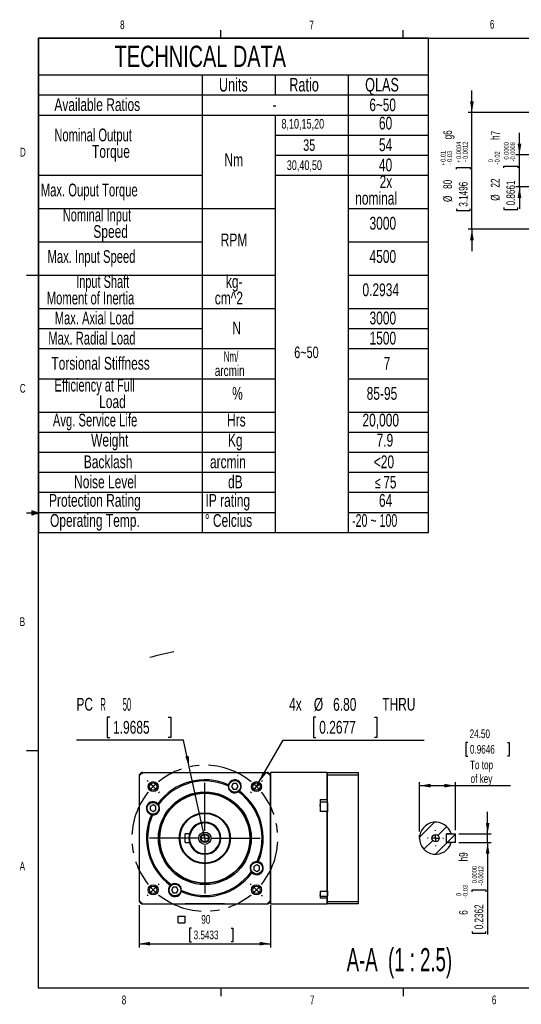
# Model space of a CAD drawing. Extents: x 11 to 421, y 5 to 275.
# Tile 1 of 10: x 11 to 148, y 6 to 275. Entities that reach past the tile are written whole.
import ezdxf
from ezdxf.enums import TextEntityAlignment as Align

# ---------------------------------------------------------------- set-up
doc = ezdxf.new("R2010")
doc.units = 0
doc.linetypes.add('CENTERX2', pattern=[20.32, 12.7, -2.54, 2.54, -2.54])
doc.layers.get('0').update_dxf_attribs({"linetype": 'CONTINUOUS'})
doc.dimstyles.new('SLDDIMSTYLE0', dxfattribs={"dimtxt": 3.5, "dimasz": 3, "dimexe": 0, "dimexo": 0.0625, "dimgap": 0.875, "dimtad": 0, "dimtih": 1, "dimtoh": 1, "dimlfac": 2.5, "dimrnd": 1e-09, "dimzin": 4, "dimblk1": 'NONE', "dimsah": 1, "dimcen": 0, "dimazin": 3, "dimtfac": 1, "dimtmove": 0, "dimatfit": 3})
doc.dimstyles.new('SLDDIMSTYLE1', dxfattribs={"dimtxt": 2.38125, "dimasz": 3, "dimexe": 0, "dimexo": 0.0625, "dimgap": 0.595313, "dimtad": 1, "dimlfac": 2.5, "dimrnd": 1e-09, "dimzin": 12, "dimsah": 1, "dimcen": 0.09, "dimazin": 3, "dimtfac": 1, "dimtofl": 0, "dimtmove": 0, "dimatfit": 3})
doc.dimstyles.new('SLDDIMSTYLE2', dxfattribs={"dimtxt": 3.5, "dimasz": 3, "dimexe": 0, "dimexo": 0.0625, "dimgap": 0.875, "dimtad": 0, "dimtih": 1, "dimtoh": 1, "dimlfac": 2.5, "dimrnd": 1e-09, "dimzin": 12, "dimsah": 1, "dimcen": 0, "dimazin": 3, "dimtfac": 1, "dimtofl": 0, "dimtmove": 0, "dimatfit": 3})
doc.dimstyles.new('SLDDIMSTYLE6', dxfattribs={"dimtxt": 2.38125, "dimasz": 3, "dimexe": 0, "dimexo": 0.0625, "dimgap": 0.595313, "dimtad": 1, "dimlfac": 2.5, "dimrnd": 1e-09, "dimzin": 12, "dimsah": 1, "dimcen": 0.09, "dimazin": 3, "dimtol": 1, "dimtm": 0.02, "dimtfac": 1, "dimtmove": 0, "dimatfit": 3})
doc.dimstyles.new('SLDDIMSTYLE7', dxfattribs={"dimtxt": 2.38125, "dimasz": 3, "dimexe": 0, "dimexo": 0.0625, "dimgap": 0.595313, "dimtad": 1, "dimlfac": 2.5, "dimrnd": 1e-09, "dimzin": 12, "dimsah": 1, "dimcen": 0.09, "dimazin": 3, "dimtol": 1, "dimtp": 0.01, "dimtm": 0.03, "dimtfac": 1, "dimtmove": 0, "dimatfit": 3})
doc.dimstyles.new('SLDDIMSTYLE8', dxfattribs={"dimtxt": 2.38125, "dimasz": 3, "dimexe": 0, "dimexo": 0.0625, "dimgap": 0.595313, "dimtad": 1, "dimlfac": 2.5, "dimrnd": 1e-09, "dimzin": 4, "dimsah": 1, "dimcen": 0.09, "dimazin": 3, "dimtfac": 1, "dimtofl": 0, "dimtmove": 0, "dimatfit": 3})
doc.dimstyles.new('SLDDIMSTYLE9', dxfattribs={"dimtxt": 2.38125, "dimasz": 3, "dimexe": 0, "dimexo": 0.0625, "dimgap": 0.595313, "dimtad": 1, "dimlfac": 2.5, "dimrnd": 1e-09, "dimzin": 12, "dimsah": 1, "dimcen": 0.09, "dimazin": 3, "dimtol": 1, "dimtm": 0.03, "dimtfac": 1, "dimtmove": 0, "dimatfit": 3})

# ---------------------------------------------------------------- blocks, each defined once
blk = doc.blocks.new('SW_TABLEANNOTATION_0')
at = {"color": 0, "linetype": 'CONTINUOUS'}
for p, q in [((0, 0), (0, -135.4)), ((106.88, 0), (0, 0)), ((106.88, -135.4), (106.88, 0)), ((0, -10), (106.88, -10)), ((44.88, -10), (44.88, -135.4)), ((64.88, -10), (64.88, -15.53)), ((84.88, -10), (84.88, -135.4)), ((0, -15.53), (106.88, -15.53)), ((0, -21.03), (106.88, -21.03)), ((64.88, -21.03), (64.88, -135.4)), ((64.88, -26.53), (106.88, -26.53)), ((64.88, -32.05), (106.88, -32.05)), ((0, -37.55), (44.88, -37.55)), ((64.88, -37.55), (106.88, -37.55)), ((0, -46.66), (64.88, -46.66)), ((84.88, -46.66), (106.88, -46.66)), ((0, -55.77), (44.88, -55.77)), ((84.88, -55.77), (106.88, -55.77)), ((0, -64.89), (64.88, -64.89)), ((84.88, -64.89), (106.88, -64.89)), ((0, -74), (64.88, -74)), ((84.88, -74), (106.88, -74)), ((0, -79.5), (44.88, -79.5)), ((84.88, -79.5), (106.88, -79.5)), ((0, -85.02), (64.88, -85.02)), ((84.88, -85.02), (106.88, -85.02)), ((0, -93.28), (64.88, -93.28)), ((84.88, -93.28), (106.88, -93.28)), ((0, -102.4), (64.88, -102.4)), ((84.88, -102.4), (106.88, -102.4)), ((0, -107.9), (64.88, -107.9)), ((84.88, -107.9), (106.88, -107.9)), ((0, -113.4), (64.88, -113.4)), ((84.88, -113.4), (106.88, -113.4)), ((0, -118.9), (64.88, -118.9)), ((84.88, -118.9), (106.88, -118.9)), ((0, -124.4), (64.88, -124.4)), ((84.88, -124.4), (106.88, -124.4)), ((0, -129.9), (64.88, -129.9)), ((84.88, -129.9), (106.88, -129.9)), ((0, -135.4), (106.88, -135.4))]:
    blk.add_line(p, q, dxfattribs=at)
for s, height, width, p in [('TECHNICAL DATA', 5.8208, 0.7, (20.89, -9.6)), ('Units', 3.704, 0.7, (49.45, -15.69)), ('Ratio', 3.704, 0.7, (68.73, -15.69)), ('QLAS', 3.704, 0.7, (89.51, -15.69)), ('Available Ratios', 3.5, 0.7, (4.37, -20.97)), ('-', 3.5, 0.7, (64.1, -20.97)), ('6~50', 3.44, 0.7, (90.68, -21)), ('60', 3.5, 0.7, (93.29, -26.04)), ('8,10,15,20', 2.646, 0.7, (66.57, -25.54)), ('Nominal Output ', 3.5, 0.653333, (4.36, -29.29)), ('Torque', 3.5, 0.7, (14.69, -33.81)), ('35', 3.175, 0.7, (72.53, -31.8)), ('54', 3.5, 0.7, (93.29, -31.98)), ('Nm', 3.5, 0.7, (50.97, -36.11)), ('30,40,50', 2.646, 0.7, (68.04, -36.89)), ('40', 3.5, 0.7, (93.29, -37.5)), ('2x ', 3.5, 0.7, (93.47, -42.11)), ('Max. Ouput Torque', 3.5, 0.658824, (0.64, -44.37)), ('nominal', 3.5, 0.7, (86.79, -46.63)), ('Nominal Input ', 3.5, 0.65, (6.65, -51.22)), ('Speed', 3.5, 0.7, (15.05, -55.74)), ('3000', 3.5, 0.7, (90.71, -53.48)), ('RPM', 3.5, 0.7, (49.94, -58.04)), ('Max. Input Speed', 3.5, 0.65625, (2.5, -62.59)), ('4500', 3.5, 0.7, (90.71, -62.59)), ('Input Shaft ', 3.5, 0.641667, (10.34, -69.44)), ('kg-', 3.5, 0.7, (51.36, -69.44)), ('0.2934', 3.5, 0.7, (88.77, -71.7)), ('Moment of Inertia', 3.5, 0.658824, (2.28, -73.97)), ('cm^ 2', 3.5, 0.7, (48.32, -73.97)), ('Max. Axial Load', 3.5, 0.653333, (4.47, -79.44)), ('3000', 3.5, 0.7, (90.71, -79.44)), ('N', 3.5, 0.7, (53.15, -82.21)), ('Max. Radial Load', 3.5, 0.65625, (2.7, -84.96)), ('1500', 3.5, 0.7, (90.71, -84.96)), ('Nm/  ', 2.91, 0.56, (50.78, -89.52)), ('6~50', 3.175, 0.7, (70.08, -88.59)), ('Torsional Stiffness', 3.5, 0.7, (3.55, -91.85)), ('7', 3.5, 0.7, (94.59, -91.85)), ('arcmin', 2.91, 0.7, (48.32, -93.4)), ('Efficiency at Full ', 3.5, 0.644737, (4.42, -97.84)), ('%', 3.5, 0.7, (53.07, -100.1)), ('85-95', 3.5, 0.7, (89.93, -100.1)), ('Load', 3.5, 0.7, (16.64, -102.37)), ('Avg. Service Life', 3.5, 0.658824, (3.95, -107.41)), ('Hrs', 3.5, 0.7, (51.68, -107.41)), ('20,000', 3.5, 0.7, (88.77, -107.41)), ('Weight', 3.5, 0.7, (14.43, -112.91)), ('Kg', 3.5, 0.7, (51.93, -112.91)), ('7.9', 3.5, 0.7, (92.65, -112.91)), ('Backlash', 3.5, 0.7, (12.44, -118.84)), ('arcmin', 3.5, 0.7, (47, -118.84)), ('<20', 3.5, 0.7, (91.88, -118.84)), ('Noise Level', 3.5, 0.7, (9.78, -124.34)), ('dB', 3.5, 0.7, (51.94, -124.34)), ('≤', 3.17, 0.7, (92.18, -124.26)), ('75', 3.44, 0.7, (94.5, -124.37)), ('Protection Rating', 3.5, 0.7, (2.9, -129.41)), ('IP rating', 3.5, 0.7, (45.78, -129.41)), ('64', 3.5, 0.7, (93.29, -129.41)), ('Operating Temp.', 3.5, 0.7, (3.18, -134.91)), ('%%d', 3.5, 0.7, (45.59, -134.91)), ('Celcius', 3.5, 0.7, (47.81, -134.91)), ('-20 ~ 100', 3.5, 0.622222, (85.93, -134.91))]:
    blk.add_text(s, height=height, dxfattribs=dict(at, width=width)).set_placement(p, align=Align.BOTTOM_LEFT)
blk = doc.blocks.new('*D9')
at = {"color": 7, "linetype": 'CONTINUOUS'}
for p, q in [((92.01, 84.24), (91.3, 84.24)), ((91.3, 84.24), (91.3, 78.68)), ((108.01, 84.24), (108.72, 84.24)), ((108.72, 84.24), (108.72, 78.68)), ((91.3, 78.68), (92.01, 78.68)), ((108.72, 78.68), (108.01, 78.68)), ((76.38, 66.41), (83.06, 77.97)), ((83.06, 77.97), (121.62, 77.97)), ((75.02, 64.05), (76.38, 66.41))]:
    blk.add_line(p, q, dxfattribs=at)
blk.add_solid([(76.38, 66.41), (78.31, 68.76), (77.45, 69.26)], dxfattribs=at)
at = {"color": 7, "linetype": 'CONTINUOUS', "width": 0.7}
for s, p in [('4x ', (84.64, 85, 0.04)), ('%%c', (91.42, 84.95, 0.04)), ('6.80', (96.7, 84.95, 0.04)), (' THRU', (109.25, 85, 0.04)), ('0.2677', (92.9, 78.68, 0.04))]:
    blk.add_text(s, height=3.5, dxfattribs=at).set_placement(p, align=Align.BOTTOM_LEFT)
blk = doc.blocks.new('_NONE')
blk = doc.blocks.new('SW_SYMBOL_MOD_BOX')
at = {"color": 0, "linetype": 'CONTINUOUS'}
for p, q in [((200, 200), (200, 800)), ((200, 800), (800, 800)), ((200, 200), (800, 200)), ((800, 800), (800, 200))]:
    blk.add_line(p, q, dxfattribs=at)
blk = doc.blocks.new('*D10')
at = {"color": 7, "linetype": 'CONTINUOUS'}
for p, q in [((43.56, 32.74), (43.56, 21.19)), ((79.56, 32.74), (79.56, 21.19)), ((57.88, 26.46), (57.39, 26.46)), ((57.39, 26.46), (57.39, 22.68)), ((68.76, 26.46), (69.24, 26.46)), ((69.24, 26.46), (69.24, 22.68)), ((43.56, 22.19), (79.56, 22.19)), ((57.39, 22.68), (57.88, 22.68)), ((69.24, 22.68), (68.76, 22.68))]:
    blk.add_line(p, q, dxfattribs=at)
for points in [[(43.56, 22.19), (46.56, 21.69), (46.56, 22.69)], [(79.56, 22.19), (76.56, 22.69), (76.56, 21.69)]]:
    blk.add_solid(points, dxfattribs=at)
at = {"color": 7, "linetype": 'CONTINUOUS', "xscale": 0.0030416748, "yscale": 0.0030416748, "zscale": 0.0030416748, "rotation": 359.9999999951}
blk.add_blockref('SW_SYMBOL_MOD_BOX', (53.62, 27.27), dxfattribs=at)
at = {"color": 7, "linetype": 'CONTINUOUS', "width": 0.7}
for s, p in [('90', (60.59, 26.94, -13.25)), ('3.5433', (58.48, 22.68, -13.25))]:
    blk.add_text(s, height=2.381, rotation=360, dxfattribs=at).set_placement(p, align=Align.BOTTOM_LEFT)
blk = doc.blocks.new('*D11')
at = {"color": 7, "linetype": 'CONTINUOUS'}
for p, q in [((35.52, 84.24), (34.81, 84.24)), ((34.81, 84.24), (34.81, 78.68)), ((51.52, 84.24), (52.23, 84.24)), ((52.23, 84.24), (52.23, 78.68)), ((34.81, 78.68), (35.52, 78.68)), ((52.23, 78.68), (51.52, 78.68)), ((55.71, 77.97), (26.37, 77.97)), ((57.3, 70.63), (55.71, 77.97)), ((61.56, 51.09), (57.3, 70.63))]:
    blk.add_line(p, q, dxfattribs=at)
blk.add_arc((61.56, 51.09), 51.72, 99.4158, 106.9426, dxfattribs=at)
blk.add_solid([(57.3, 70.63), (57.15, 73.67), (56.18, 73.45)], dxfattribs=at)
for s, width, p in [('PC', 0.7, (26.37, 85, -13.25)), ('R        50', 0.445455, (32.92, 84.95, -13.25)), ('1.9685', 0.7, (36.41, 78.68, -13.25))]:
    blk.add_text(s, height=3.5, dxfattribs=dict(at, width=width)).set_placement(p, align=Align.BOTTOM_LEFT)
blk = doc.blocks.new('SW_CENTERMARKSYMBOL_0')
at = {"color": 0, "linetype": 'CONTINUOUS'}
for p, q in [((-1.41, 1.41), (-1.67, 1.67)), ((0, 0), (-0.71, 0.71)), ((0, 0), (0.71, -0.71)), ((14.14, -12.14), (14.14, 1)), ((28.28, 0), (27.58, -0.71)), ((28.28, 0), (28.99, 0.71)), ((29.7, 1.41), (29.95, 1.67)), ((1.41, -1.41), (1.67, -1.67)), ((26.87, -1.41), (26.62, -1.67)), ((14.14, -14.14), (14.14, -13.14)), ((12.14, -14.14), (-1, -14.14)), ((14.14, -14.14), (13.14, -14.14)), ((14.14, -14.14), (14.14, -15.14)), ((14.14, -14.14), (15.14, -14.14)), ((14.14, -16.14), (14.14, -29.28)), ((16.14, -14.14), (29.28, -14.14)), ((1.41, -26.87), (1.67, -26.62)), ((26.87, -26.87), (26.62, -26.62)), ((0, -28.28), (-0.71, -28.99)), ((0, -28.28), (0.71, -27.58)), ((28.28, -28.28), (27.58, -27.58)), ((28.28, -28.28), (28.99, -28.99)), ((-1.41, -29.7), (-1.67, -29.95)), ((29.7, -29.7), (29.95, -29.95))]:
    blk.add_line(p, q, dxfattribs=at)
at = {"color": 0, "linetype": 'CENTERX2'}
for start, end in [(50.7296, 129.2704), (140.7296, 219.2704), (320.7296, 39.2704), (230.7296, 309.2704)]:
    blk.add_arc((14.14, -14.14), 20, start, end, dxfattribs=at)
at = {"color": 0, "linetype": 'CONTINUOUS'}
for start, end in [(135, 137.8648), (132.1352, 135), (45, 47.8648), (42.1352, 45), (222.1352, 225), (225, 227.8648), (312.1352, 315), (315, 317.8648)]:
    blk.add_arc((14.14, -14.14), 20, start, end, dxfattribs=at)
blk = doc.blocks.new('*D22')
at = {"color": 7, "linetype": 'CONTINUOUS'}
for p, q in [((147.76, 238.34), (147.76, 244.34)), ((154.24, 238.34), (146.76, 238.34)), ((147.76, 229.54), (147.76, 238.34)), ((143.49, 234.74), (143.49, 235.22)), ((143.49, 235.22), (147.27, 235.22)), ((147.27, 235.22), (147.27, 234.74)), ((154.24, 229.54), (146.76, 229.54)), ((147.76, 229.54), (147.76, 223.54)), ((143.49, 223.85), (143.49, 223.37)), ((143.49, 223.37), (147.27, 223.37)), ((147.27, 223.37), (147.27, 223.85))]:
    blk.add_line(p, q, dxfattribs=at)
for points in [[(147.76, 238.34), (148.26, 241.34), (147.26, 241.34)], [(147.76, 229.54), (147.26, 226.54), (148.26, 226.54)]]:
    blk.add_solid(points, dxfattribs=at)
at = {"color": 7, "linetype": 'CONTINUOUS', "width": 0.7}
for s, height, p in [('h7', 2.381, (143.01, 242.42, -11.03)), ('0.0000', 1.323, (145.2, 237.05, -11.03)), ('0.0008', 1.323, (146.96, 237.05, -11.03)), ('0.02', 1.323, (142.7, 236.26, -11.03)), ('0', 1.32, (140.93, 236.26, -11.03)), ('-', 1.32, (142.7, 235.67, -11.03)), ('-', 1.32, (146.96, 236.46, -11.03)), ('22', 2.381, (143.01, 229.35, -11.03)), ('0.8661', 2.381, (147.27, 224.46, -11.03)), ('%%c', 2.381, (143.01, 225.75, -11.03))]:
    blk.add_text(s, height=height, rotation=90, dxfattribs=at).set_placement(p, align=Align.BOTTOM_LEFT)
blk = doc.blocks.new('*D23')
at = {"color": 7, "linetype": 'CONTINUOUS'}
for p, q in [((134.73, 249.94), (134.73, 255.94)), ((169.56, 249.94), (133.73, 249.94)), ((134.73, 217.94), (134.73, 249.94)), ((130.46, 234.4), (130.46, 234.88)), ((130.46, 234.88), (134.25, 234.88)), ((134.25, 234.88), (134.25, 234.4)), ((130.46, 223.51), (130.46, 223.03)), ((130.46, 223.03), (134.25, 223.03)), ((134.25, 223.03), (134.25, 223.51)), ((169.56, 217.94), (133.73, 217.94)), ((134.73, 217.94), (134.73, 211.94))]:
    blk.add_line(p, q, dxfattribs=at)
for points in [[(134.73, 249.94), (135.23, 252.94), (134.23, 252.94)], [(134.73, 217.94), (134.23, 214.94), (135.23, 214.94)]]:
    blk.add_solid(points, dxfattribs=at)
at = {"color": 7, "linetype": 'CONTINUOUS', "width": 0.7}
for s, height, p in [('g6', 2.381, (129.98, 242.56, -11.03)), ('0.0004', 1.323, (132.17, 237.19, -11.03)), ('0.0012', 1.323, (133.94, 237.19, -11.03)), ('0.01', 1.323, (127.9, 236.4, -11.03)), ('0.03', 1.323, (129.67, 236.4, -11.03)), ('+', 1.32, (127.9, 235.33, -11.03)), ('-', 1.32, (129.67, 235.57, -11.03)), ('+', 1.32, (132.17, 236.12, -11.03)), ('-', 1.32, (133.94, 236.36, -11.03)), ('80', 2.381, (129.98, 229, -11.03)), ('3.1496', 2.381, (134.25, 224.12, -11.03)), ('%%c', 2.381, (129.98, 225.41, -11.03))]:
    blk.add_text(s, height=height, rotation=90, dxfattribs=at).set_placement(p, align=Align.BOTTOM_LEFT)
blk = doc.blocks.new('*D35')
at = {"color": 7, "linetype": 'CONTINUOUS'}
for p, q in [((133.59, 77.32), (133.1, 77.32)), ((133.1, 77.32), (133.1, 73.54)), ((144.47, 77.32), (144.95, 77.32)), ((144.95, 77.32), (144.95, 73.54)), ((133.1, 73.54), (133.59, 73.54)), ((144.95, 73.54), (144.47, 73.54)), ((120.39, 52.92), (120.39, 66.49)), ((120.39, 65.49), (130.19, 65.49)), ((130.19, 53.29), (130.19, 66.49)), ((130.19, 65.49), (145.31, 65.49))]:
    blk.add_line(p, q, dxfattribs=at)
for points in [[(120.39, 65.49), (123.39, 64.99), (123.39, 65.99)], [(130.19, 65.49), (127.19, 65.99), (127.19, 64.99)]]:
    blk.add_solid(points, dxfattribs=at)
at = {"color": 7, "linetype": 'CONTINUOUS', "width": 0.7}
for s, p in [('24.50', (134.1, 77.8, 0.04)), ('0.9646', (134.19, 73.54, 0.04)), ('To top', (134.21, 69.27, 0.04)), ('of key', (134.37, 65.49, 0.04))]:
    blk.add_text(s, height=2.381, dxfattribs=at).set_placement(p, align=Align.BOTTOM_LEFT)
blk = doc.blocks.new('*D36')
at = {"color": 7, "linetype": 'CONTINUOUS'}
for p, q in [((139.03, 52.29), (139.03, 58.29)), ((131.19, 52.29), (140.03, 52.29)), ((139.03, 49.89), (139.03, 52.29)), ((131.19, 49.89), (140.03, 49.89)), ((139.03, 49.89), (139.03, 24.7)), ((134.76, 36.42), (134.76, 36.91)), ((134.76, 36.91), (138.54, 36.91)), ((138.54, 36.91), (138.54, 36.42)), ((134.76, 25.54), (134.76, 25.06)), ((134.76, 25.06), (138.54, 25.06)), ((138.54, 25.06), (138.54, 25.54))]:
    blk.add_line(p, q, dxfattribs=at)
for points in [[(139.03, 52.29), (139.53, 55.29), (138.53, 55.29)], [(139.03, 49.89), (138.53, 46.89), (139.53, 46.89)]]:
    blk.add_solid(points, dxfattribs=at)
at = {"color": 7, "linetype": 'CONTINUOUS', "width": 0.7}
for s, height, p in [(' h9', 2.381, (134.28, 44.11, 60.44)), ('0.0000', 1.323, (136.47, 38.73, 60.44)), ('0.0012', 1.323, (138.23, 38.73, 60.44)), ('-', 1.32, (138.23, 38.15, 60.44)), ('0', 1.32, (132.2, 35.27, 60.44)), ('0.03', 1.323, (133.97, 35.27, 60.44)), ('-', 1.32, (133.97, 34.68, 60.44)), ('0.2362', 2.381, (138.54, 26.14, 60.44)), ('6', 2.38, (134.28, 30.11, 60.44))]:
    blk.add_text(s, height=height, rotation=90, dxfattribs=at).set_placement(p, align=Align.BOTTOM_LEFT)
blk = doc.blocks.new('SW_CENTERMARKSYMBOL_4')
at = {"color": 0, "linetype": 'CONTINUOUS'}
for p, q in [((-2, 0), (-2.2, 0)), ((0, 0), (-1, 0)), ((0, 2), (0, 2.2)), ((0, 0), (0, 1)), ((0, 0), (0, -1)), ((0, 0), (1, 0)), ((2, 0), (2.2, 0)), ((0, -2), (0, -2.2))]:
    blk.add_line(p, q, dxfattribs=at)

msp = doc.modelspace()

# ---------------------------------------------------------------- linework, layer by layer
at = {"color": 7, "linetype": 'CONTINUOUS'}
for p, q in [((15.9068, 270.3087), (415.9568, 270.3087)), ((15.9068, 270.3087), (15.9068, 9.9587)), ((65.9067, 270.3087), (65.9067, 272.4626)), ((115.9129, 270.3087), (115.9129, 272.4626)), ((15.9068, 205.2212), (12.7318, 205.2212)), ((14.2004, 140.7435), (14.2004, 139.5602)), ((15.9068, 140.1337), (14.2004, 140.7435)), ((15.9068, 140.1337), (14.2004, 140.3632)), ((15.9068, 140.1337), (12.7318, 140.1337)), ((15.9068, 140.1337), (14.2004, 139.8718)), ((15.9068, 140.1337), (14.2004, 139.5602)), ((15.9068, 75.0462), (12.7318, 75.0462)), ((43.5575, 68.4367), (43.5575, 68.1473)), ((43.5575, 68.1473), (43.5575, 34.0275)), ((44.4976, 69.0874), (44.2081, 69.0874)), ((44.4976, 69.0874), (78.6174, 69.0874)), ((56.1316, 69.0874), (61.5575, 69.0874)), ((61.5575, 69.0874), (66.9834, 69.0874)), ((78.9068, 69.0874), (78.6174, 69.0874)), ((79.6775, 69.0874), (79.5575, 68.9674)), ((79.5575, 68.4367), (79.5575, 68.9674)), ((79.5575, 68.1473), (79.5575, 68.4367)), ((79.5575, 34.0275), (79.5575, 68.1473)), ((95.0375, 69.0874), (79.6775, 69.0874)), ((79.6775, 33.0874), (79.6775, 69.0874)), ((95.1575, 68.9674), (95.0375, 69.0874)), ((95.0375, 61.6825), (95.0375, 69.0874)), ((95.1575, 69.0874), (103.5575, 69.0874)), ((95.1575, 68.4367), (95.1575, 69.0874)), ((95.1575, 33.738), (95.1575, 68.4367)), ((95.1575, 68.4367), (103.5575, 68.4367)), ((103.5575, 69.0874), (103.5575, 68.4367)), ((103.5575, 68.4367), (103.5575, 33.738)), ((68.0115, 65.7279), (67.9609, 65.4003)), ((69.2956, 66.0902), (68.8337, 65.2902)), ((68.8337, 65.2902), (69.2956, 64.4902)), ((70.2194, 66.0902), (69.2956, 66.0902)), ((70.6812, 65.2902), (70.2194, 66.0902)), ((70.2194, 64.4902), (70.6812, 65.2902)), ((69.2956, 64.4902), (70.2194, 64.4902)), ((70.7511, 63.7893), (71.0096, 63.997)), ((47.3547, 60.2111), (46.5547, 59.7492)), ((46.5547, 59.7492), (46.5547, 58.8255)), ((48.1547, 59.7492), (47.3547, 60.2111)), ((48.1547, 58.8255), (48.1547, 59.7492)), ((48.8556, 60.281), (48.6479, 60.5394)), ((93.1175, 61.6825), (95.0375, 61.6825)), ((93.1175, 61.6825), (93.1175, 60.3166)), ((93.1975, 60.9874), (93.1175, 60.9074)), ((93.1175, 59.8561), (93.1175, 60.3166)), ((93.1175, 59.8561), (93.1175, 58.3916)), ((95.0375, 60.9874), (93.1975, 60.9874)), ((93.1975, 60.9874), (93.1975, 58.3916)), ((95.1575, 61.6222), (95.0375, 61.6825)), ((95.1175, 60.9074), (95.0375, 60.9874)), ((95.0375, 60.9874), (95.0375, 58.3916)), ((95.1175, 60.9074), (95.1175, 60.0974)), ((95.1175, 60.0974), (95.1175, 58.3422)), ((46.5547, 58.8255), (47.3547, 58.3636)), ((46.9169, 57.5414), (47.2446, 57.4907)), ((47.3547, 58.3636), (48.1547, 58.8255)), ((95.0375, 58.3916), (93.1175, 58.3916)), ((95.0375, 36.536), (95.0375, 58.3916)), ((95.0375, 58.3916), (95.1575, 58.3313)), ((61.5575, 55.2874), (61.5575, 55.4874)), ((79.5575, 56.5132), (79.5575, 51.0874)), ((120.3953, 51.3535), (124.5212, 55.4793)), ((125.4054, 51.8734), (127.8135, 54.2815)), ((57.3243, 52.2874), (56.1575, 52.2874)), ((56.1575, 49.8874), (56.1575, 52.2874)), ((120.3873, 51.0874), (120.3873, 51.9249)), ((127.7873, 49.8874), (127.7873, 52.2874)), ((127.7873, 52.2874), (130.1873, 52.2874)), ((129.0205, 52.2874), (127.7873, 52.2874)), ((127.9095, 49.8874), (130.1873, 52.1651)), ((130.1873, 49.8874), (130.1873, 52.2874)), ((56.1575, 49.8874), (57.3243, 49.8874)), ((79.5575, 51.0874), (79.5575, 45.6615)), ((121.5932, 48.0612), (124.0012, 50.4692)), ((124.7102, 46.688), (127.9095, 49.8874)), ((130.1873, 49.8874), (127.7873, 49.8874)), ((127.7873, 49.8874), (129.0205, 49.8874)), ((61.5575, 46.6874), (61.5575, 46.8874)), ((75.7603, 43.8111), (74.9603, 43.3492)), ((74.9603, 43.3492), (74.9603, 42.4255)), ((76.5603, 43.3492), (75.7603, 43.8111)), ((76.198, 44.6333), (75.8704, 44.684)), ((76.5603, 42.4255), (76.5603, 43.3492)), ((74.2594, 41.8937), (74.4671, 41.6353)), ((74.9603, 42.4255), (75.7603, 41.9636)), ((75.7603, 41.9636), (76.5603, 42.4255)), ((52.3638, 38.3854), (52.1054, 38.1777)), ((52.8956, 37.6845), (52.4337, 36.8845)), ((52.4337, 36.8845), (52.8956, 36.0845)), ((53.8194, 37.6845), (52.8956, 37.6845)), ((52.8956, 36.0845), (53.8194, 36.0845)), ((54.2812, 36.8845), (53.8194, 37.6845)), ((53.8194, 36.0845), (54.2812, 36.8845)), ((55.1035, 36.4468), (55.1541, 36.7745)), ((93.1175, 36.536), (95.0375, 36.536)), ((93.1175, 36.536), (93.1175, 35.6335)), ((93.1175, 35.3677), (93.1175, 35.6335)), ((93.1175, 35.3677), (93.1175, 34.636)), ((93.1175, 35.2645), (93.1975, 35.1845)), ((93.1975, 36.536), (93.1975, 36.0345)), ((93.1975, 36.0345), (93.1975, 35.1845)), ((93.1975, 35.1845), (95.0375, 35.1845)), ((95.0375, 36.536), (95.1575, 36.6405)), ((95.0375, 36.5319), (95.0375, 35.1845)), ((95.0375, 35.1845), (95.1175, 35.2645)), ((95.1175, 36.6052), (95.1175, 35.2645)), ((43.5575, 34.0275), (43.5575, 33.738)), ((44.2081, 33.0874), (44.4976, 33.0874)), ((44.4976, 33.0874), (78.6174, 33.0874)), ((61.5575, 33.0874), (56.1316, 33.0874)), ((66.9834, 33.0874), (61.5575, 33.0874)), ((78.6174, 33.0874), (78.9068, 33.0874)), ((79.5575, 33.738), (79.5575, 34.0275)), ((79.5575, 33.2074), (79.5575, 33.738)), ((79.5575, 33.2074), (79.6775, 33.0874)), ((79.6775, 33.0874), (95.0375, 33.0874)), ((95.0375, 34.636), (93.1175, 34.636)), ((95.0375, 34.636), (95.1575, 34.7405)), ((95.0375, 33.0874), (95.0375, 34.636)), ((95.0375, 33.0874), (95.1575, 33.2074)), ((95.1575, 33.738), (103.5575, 33.738)), ((95.1575, 33.0874), (95.1575, 33.738)), ((103.5575, 33.0874), (95.1575, 33.0874)), ((103.5575, 33.738), (103.5575, 33.0874)), ((415.9568, 9.9587), (15.9068, 9.9587)), ((65.9067, 9.9587), (65.9067, 7.8048)), ((115.9129, 9.9587), (115.9129, 7.8048))]:
    msp.add_line(p, q, dxfattribs=at)
at = {"color": 8, "linetype": 'CONTINUOUS'}
for p, q in [((93.1429, 60.9328), (93.1175, 60.9328)), ((95.1575, 60.9328), (95.092, 60.9328)), ((95.1175, 35.9345), (95.1575, 35.9345))]:
    msp.add_line(p, q, dxfattribs=at)
for points in [[(47.8883, 63.9725), (48.2678, 64.3849), (48.6843, 64.7677)], [(74.4423, 64.7569), (74.8511, 64.381), (75.2325, 63.9663)], [(48.6886, 37.4032), (48.2639, 37.7938), (47.8917, 38.1985)], [(75.2507, 38.2283), (74.8511, 37.7938), (74.4463, 37.4215)]]:
    msp.add_lwpolyline(points, dxfattribs=at)
at = {"color": 7, "linetype": 'CONTINUOUS'}
for centre, radius in [((47.4154, 65.2295), 1.36), ((47.4154, 65.2295), 1), ((69.7575, 65.2902), 1.7), ((69.7575, 65.2902), 1.62), ((75.6996, 65.2295), 1.36), ((75.6996, 65.2295), 1), ((61.5575, 51.0874), 12.72), ((61.5575, 51.0874), 12.4), ((61.5575, 51.0874), 12.32), ((47.3547, 59.2874), 1.7), ((47.3547, 59.2874), 1.62), ((61.5575, 51.0874), 7), ((61.5575, 51.0874), 6.8), ((61.5575, 51.0874), 1.7), ((61.5575, 51.0874), 1.2), ((61.5575, 51.0874), 1), ((124.7873, 51.0874), 1), ((75.7603, 42.8874), 1.7), ((75.7603, 42.8874), 1.62), ((47.4154, 36.9452), 1.36), ((47.4154, 36.9452), 1), ((53.3575, 36.8845), 1.7), ((53.3575, 36.8845), 1.62), ((75.6996, 36.9452), 1.36), ((75.6996, 36.9452), 1)]:
    msp.add_circle(centre, radius, dxfattribs=at)
for centre, radius, start, end in [((61.5575, 51.0874), 25, 133.94552, 136.05448), ((61.5575, 51.0874), 24.8, 133.464023, 136.535977), ((61.5575, 51.0874), 24.8, 43.464024, 46.535977), ((61.5575, 51.0874), 25, 43.94552, 46.05448), ((61.5575, 51.0874), 16, 66.210531, 143.789469), ((61.5575, 51.0874), 15.68, 65.897005, 144.102995), ((69.7575, 65.2902), 1.8, 176.493582, 303.506418), ((69.7575, 65.2902), 1.8, 314.07432, 165.92568), ((61.5575, 51.0874), 15.68, 335.897005, 54.102995), ((61.5575, 51.0874), 16, 336.210531, 53.789469), ((47.3547, 59.2874), 1.8, 44.07432, 255.92568), ((47.3547, 59.2874), 1.8, 266.493582, 33.506418), ((61.5575, 51.0874), 16, 156.210531, 233.789469), ((61.5575, 51.0874), 15.68, 155.897005, 234.102995), ((61.5575, 51.0874), 4.4, 90, 270), ((61.5574, 51.0874), 4.2, 89.999148, 270.000852), ((61.5575, 51.0874), 4.4, 270, 90), ((61.5576, 51.0874), 4.2, 269.999148, 90.000852), ((124.7873, 51.0874), 4.4, 15.82662, 344.17338), ((75.7603, 42.8874), 1.8, 86.493582, 213.506418), ((75.7603, 42.8874), 1.8, 224.07432, 75.92568), ((61.5575, 51.0874), 16, 246.210531, 323.789469), ((61.5575, 51.0874), 15.68, 245.897005, 324.102995), ((53.3575, 36.8845), 1.8, 134.07432, 345.92568), ((53.3575, 36.8845), 1.8, 356.493582, 123.506418), ((61.5575, 51.0874), 24.8, 223.464023, 226.535977), ((61.5575, 51.0874), 25, 223.94552, 226.05448), ((61.5575, 51.0874), 24.8, 313.464024, 316.535976), ((61.5575, 51.0874), 25, 313.94552, 316.05448)]:
    msp.add_arc(centre, radius, start, end, dxfattribs=at)

# ---------------------------------------------------------------- block references
for name, p in [('SW_TABLEANNOTATION_0', (15.965, 270.2598)), ('SW_CENTERMARKSYMBOL_0', (47.4154, 65.2295)), ('SW_CENTERMARKSYMBOL_4', (124.7873, 51.0874))]:
    msp.add_blockref(name, p, dxfattribs=at)

# ---------------------------------------------------------------- texts
for s, height, width, p in [('8', 2.3813, 0.7, (38.3309, 272.0505)), ('6', 2.3813, 0.7, (139.6667, 272.1838)), ('7', 2.3813, 0.7, (90.1951, 271.9783)), ('D', 2.3813, 0.7, (10.8867, 237.1521)), ('C', 2.3813, 0.7, (10.8538, 172.4531)), ('B', 2.3813, 0.7, (10.8306, 108.5188)), ('A', 2.3813, 0.7, (10.8207, 41.529)), ('A-A  (1 : 2.5)', 6.35, 0.6, (100.4208, 12.7274)), ('8', 2.3813, 0.7, (38.7801, 4.8797)), ('7', 2.3813, 0.7, (90.3586, 4.8872)), ('6', 2.3813, 0.7, (140.1782, 4.8973))]:
    msp.add_text(s, height=height, dxfattribs=dict(at, width=width)).set_placement(p, align=Align.BOTTOM_LEFT)

# ---------------------------------------------------------------- dimensions: what is measured, and where the dimension line sits
for base, p1, p2, angle, text, dimstyle, picture, middle in [((134.7297, 249.9427), (170.5611, 217.9427), (170.5611, 249.9427), 90, '%%c<>g6', 'SLDDIMSTYLE7', '*D23', (134.7297, 234.5626)), ((147.756, 238.3427), (155.2411, 229.5427), (155.2411, 238.3427), 90, '%%c<>h7', 'SLDDIMSTYLE6', '*D22', (147.756, 234.5626)), ((139.0278, 52.2874), (130.1873, 49.8874), (130.1873, 52.2874), 90, '<> h9', 'SLDDIMSTYLE9', '*D36', (139.0278, 36.6873)), ((79.5575, 22.1934), (43.5575, 33.738), (79.5575, 33.738), 360, '{\\fGDT;o}<>', 'SLDDIMSTYLE1', '*D10', (61.6136, 22.1934))]:
    dim = msp.add_linear_dim(base=base, p1=p1, p2=p2, angle=angle, text=text, dimstyle=dimstyle, dxfattribs=at)
    dim.commit()
    dim.dimension.update_dxf_attribs({"geometry": picture, "text_midpoint": middle, "dimtype": 160})
dim = msp.add_radius_dim(center=(61.5575, 51.0874), mpoint=(57.3043, 70.6299), text='PCR        <>', dimstyle='SLDDIMSTYLE2', dxfattribs=at)
dim.commit()
dim.dimension.update_dxf_attribs({"geometry": '*D11', "text_midpoint": (40.2453, 84.2657), "dimtype": 164})
dim = msp.add_diameter_dim_2p(p1=(75.0196, 64.0517), p2=(76.3796, 66.4073), text='4x <> THRU', dimstyle='SLDDIMSTYLE0', dxfattribs=at)
dim.commit()
dim.dimension.update_dxf_attribs({"geometry": '*D9', "text_midpoint": (103.1295, 84.2657), "dimtype": 163})
dim = msp.add_linear_dim(base=(130.1873, 65.4875), p1=(120.3873, 51.9249), p2=(130.1873, 52.2874), text='<>\\PTo top\\Pof key', dimstyle='SLDDIMSTYLE8', dxfattribs=at)
dim.commit()
dim.dimension.update_dxf_attribs({"geometry": '*D35', "text_midpoint": (139.0278, 65.4875), "dimtype": 160})

doc.saveas('drawing.dxf')
